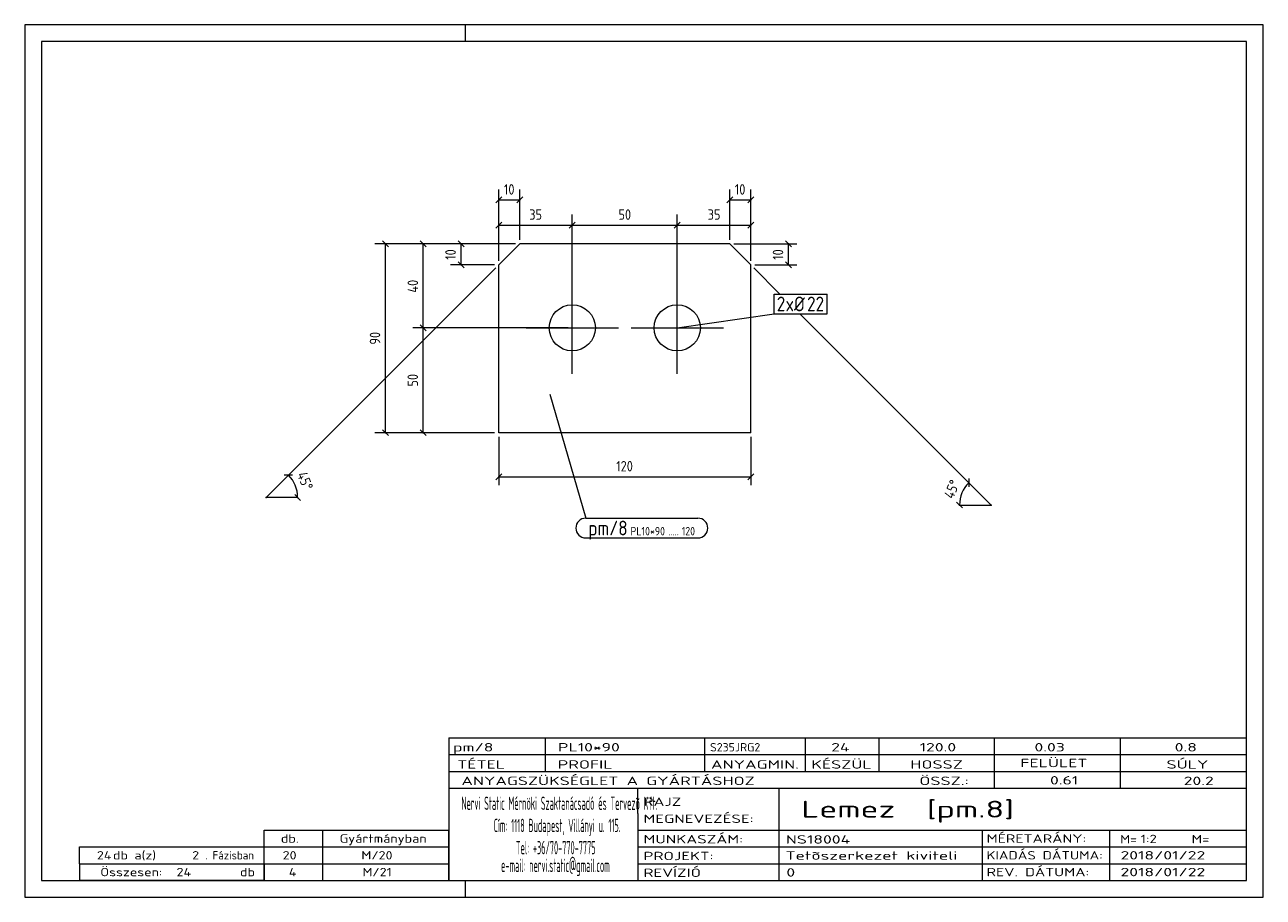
# Model space of a CAD drawing. Header units: millimetres. Extents: x 1 to 296, y 1 to 209.
import ezdxf

# ---------------------------------------------------------------- set-up
doc = ezdxf.new("R2010")
doc.units = ezdxf.units.MM
doc.header["$LTSCALE"] = 0.6
doc.linetypes.add('XKITLINE00', pattern=[0])
for name, color, linetype, lineweight in [('Bolt', 7, 'Continuous', 0), ('BoltMark', 3, 'Continuous', 0), ('DrawingSheet', 5, 'Continuous', 0), ('OtherObjectType', 1, 'Continuous', 0), ('Part', 2, 'Continuous', 0), ('PartMark', 3, 'Continuous', 0), ('Z-DIMENSIONS', 1, 'Continuous', 0)]:
    doc.layers.add(name, color=color, linetype=linetype, lineweight=lineweight)
doc.styles.add('ISOCPEUR', font='ISOCPEUR.TTF')

msp = doc.modelspace()

# ---------------------------------------------------------------- linework, layer by layer
at = {"layer": 'Bolt', "color": 4, "linetype": 'XKITLINE00', "lineweight": 0}
for p, q in [((131.42, 125.75), (131.42, 147.75)), ((156.42, 125.75), (156.42, 147.75)), ((120.42, 136.75), (142.42, 136.75)), ((145.42, 136.75), (167.42, 136.75))]:
    msp.add_line(p, q, dxfattribs=at)
for centre in [(131.42, 136.75), (156.42, 136.75)]:
    msp.add_circle(centre, 5.5, dxfattribs=at)
at = {"layer": 'BoltMark', "color": 7, "linetype": 'XKITLINE00', "lineweight": 0}
for p, q in [((179.52, 144.79), (192.15, 144.79)), ((179.52, 140.09), (179.52, 144.79)), ((192.15, 140.09), (192.15, 144.79)), ((156.42, 136.75), (179.52, 140.09)), ((179.52, 140.09), (192.15, 140.09))]:
    msp.add_line(p, q, dxfattribs=at)
at = {"layer": 'DrawingSheet', "color": 2, "linetype": 'XKITLINE00', "lineweight": 0}
for p, q in [((296, 209), (1, 209)), ((1, 209), (1, 1)), ((106, 205), (106, 209)), ((296, 1), (296, 209)), ((106, 1), (106, 5)), ((1, 1), (296, 1))]:
    msp.add_line(p, q, dxfattribs=at)
at = {"layer": 'DrawingSheet', "color": 3, "linetype": 'XKITLINE00', "lineweight": 0}
for p, q in [((292, 205), (5, 205)), ((5, 205), (5, 5)), ((292, 5), (292, 205)), ((5, 5), (292, 5))]:
    msp.add_line(p, q, dxfattribs=at)
at = {"layer": 'OtherObjectType', "color": 7, "linetype": 'XKITLINE00', "lineweight": 0}
for p, q in [((102, 39), (292, 39)), ((102, 39), (102, 35)), ((102, 39), (292, 39)), ((125, 35), (125, 39)), ((163, 35), (163, 39)), ((187, 35), (187, 39)), ((204.5, 35), (204.5, 39)), ((232, 35), (232, 39)), ((262, 35), (262, 39)), ((292, 35), (292, 39)), ((102, 35), (292, 35)), ((102, 35), (102, 5)), ((102, 35), (292, 35)), ((125, 31), (125, 35)), ((163, 31), (163, 35)), ((187, 31), (187, 35)), ((204.5, 31), (204.5, 35)), ((232, 31), (232, 35)), ((262, 31), (262, 35)), ((292, 31), (292, 35)), ((102, 31), (292, 31)), ((232, 27), (232, 31)), ((262, 27), (262, 31)), ((292, 27), (292, 31)), ((102, 27), (292, 27)), ((147, 21), (147, 27)), ((180.7, 17), (180.7, 27)), ((292, 21), (292, 27)), ((147, 21), (147, 5)), ((292, 17), (292, 21)), ((58, 17), (102, 17)), ((58, 13), (58, 17)), ((72, 13), (72, 17)), ((102, 13), (102, 17)), ((147, 17), (292, 17)), ((180.7, 5), (180.7, 17)), ((229.16, 13), (229.16, 17)), ((259.5, 5), (259.5, 17)), ((292, 13), (292, 17)), ((14, 9), (14, 13)), ((14, 13), (58, 13)), ((14, 13), (58, 13)), ((58, 9), (58, 13)), ((58, 13), (102, 13)), ((58, 9), (58, 13)), ((72, 9), (72, 13)), ((102, 9), (102, 13)), ((147, 13), (292, 13)), ((229.16, 5), (229.16, 13)), ((292, 9), (292, 13)), ((14, 9), (58, 9)), ((14, 9), (14, 5)), ((14, 9), (58, 9)), ((58, 9), (58, 5)), ((58, 9), (102, 9)), ((58, 5), (58, 9)), ((72, 5), (72, 9)), ((102, 5), (102, 9)), ((147, 9), (292, 9)), ((292, 5), (292, 9)), ((58, 5), (14, 5)), ((58, 5), (102, 5)), ((102, 5), (292, 5)), ((139.5, 5), (292, 5))]:
    msp.add_line(p, q, dxfattribs=at)
at = {"layer": 'Part', "color": 2, "linetype": 'XKITLINE00', "lineweight": 0}
for p, q in [((118.92, 156.75), (113.92, 151.75)), ((168.92, 156.75), (118.92, 156.75)), ((173.92, 151.75), (168.92, 156.75)), ((113.92, 111.75), (113.92, 151.75)), ((173.92, 111.75), (173.92, 151.75)), ((173.92, 111.75), (113.92, 111.75))]:
    msp.add_line(p, q, dxfattribs=at)
at = {"layer": 'PartMark', "color": 7, "linetype": 'XKITLINE00', "lineweight": 0}
for p, q in [((126.07, 120.9), (134.61, 91.37)), ((134.61, 91.37), (161.35, 91.37)), ((134.61, 86.67), (161.35, 86.67))]:
    msp.add_line(p, q, dxfattribs=at)
for centre, start, end in [((134.61, 89.02), 90, 270), ((161.35, 89.02), 270, 90)]:
    msp.add_arc(centre, 2.35, start, end, dxfattribs=at)
at = {"layer": 'Z-DIMENSIONS', "color": 7, "linetype": 'XKITLINE00', "lineweight": 0}
for p, q in [((113.92, 152.75), (113.92, 169.75)), ((118.92, 157.75), (118.92, 169.75)), ((168.92, 157.75), (168.92, 169.75)), ((173.92, 152.75), (173.92, 169.75)), ((114.63, 167.96), (113.21, 166.54)), ((113.92, 167.25), (118.92, 167.25)), ((119.63, 167.96), (118.21, 166.54)), ((169.63, 167.96), (168.21, 166.54)), ((168.92, 167.25), (173.92, 167.25)), ((174.63, 167.96), (173.21, 166.54)), ((113.92, 152.75), (113.92, 163.75)), ((131.42, 137.75), (131.42, 163.75)), ((131.42, 137.75), (131.42, 163.75)), ((156.42, 137.75), (156.42, 163.75)), ((156.42, 137.75), (156.42, 163.75)), ((173.92, 152.75), (173.92, 163.75)), ((114.63, 161.96), (113.21, 160.54)), ((113.92, 161.25), (131.42, 161.25)), ((132.13, 161.96), (130.71, 160.54)), ((132.13, 161.96), (130.71, 160.54)), ((131.42, 161.25), (156.42, 161.25)), ((157.13, 161.96), (155.71, 160.54)), ((157.13, 161.96), (155.71, 160.54)), ((156.42, 161.25), (173.92, 161.25)), ((174.63, 161.96), (173.21, 160.54)), ((117.92, 156.75), (84.42, 156.75)), ((86.21, 157.46), (87.63, 156.04)), ((86.92, 111.75), (86.92, 156.75)), ((117.92, 156.75), (93.42, 156.75)), ((95.21, 157.46), (96.63, 156.04)), ((95.92, 136.75), (95.92, 156.75)), ((117.92, 156.75), (102.42, 156.75)), ((104.21, 157.46), (105.63, 156.04)), ((104.92, 151.75), (104.92, 156.75)), ((169.92, 156.75), (184.92, 156.75)), ((182.21, 157.46), (183.63, 156.04)), ((182.92, 151.75), (182.92, 156.75)), ((113.21, 151.04), (63.8, 101.63)), ((112.92, 151.75), (102.42, 151.75)), ((104.21, 152.46), (105.63, 151.04)), ((174.63, 151.04), (180.78, 144.89)), ((174.92, 151.75), (184.92, 151.75)), ((182.21, 152.46), (183.63, 151.04)), ((185.68, 139.99), (225.85, 99.81)), ((130.42, 136.75), (93.42, 136.75)), ((130.42, 136.75), (93.42, 136.75)), ((95.21, 137.46), (96.63, 136.04)), ((95.21, 137.46), (96.63, 136.04)), ((95.92, 111.75), (95.92, 136.75)), ((86.21, 112.46), (87.63, 111.04)), ((95.21, 112.46), (96.63, 111.04)), ((112.92, 111.75), (84.42, 111.75)), ((112.92, 111.75), (93.42, 111.75)), ((113.92, 110.75), (113.92, 99.25)), ((173.92, 110.75), (173.92, 99.25)), ((63.8, 101.63), (58.5, 96.33)), ((64.8, 101.63), (62.8, 101.63)), ((114.63, 101.96), (113.21, 100.54)), ((113.92, 101.25), (173.92, 101.25)), ((174.63, 101.96), (173.21, 100.54)), ((225.85, 100.81), (225.85, 98.81)), ((225.85, 99.81), (231.16, 94.51)), ((66, 96.33), (58.5, 96.33)), ((66.71, 95.62), (65.29, 97.04)), ((222.95, 95.22), (224.37, 93.8)), ((223.66, 94.51), (231.16, 94.51))]:
    msp.add_line(p, q, dxfattribs=at)
for centre, start, end in [((58.5, 96.33), 360, 45), ((231.16, 94.51), 135, 180)]:
    msp.add_arc(centre, 7.5, start, end, dxfattribs=at)
at = {"layer": 'Z-DIMENSIONS', "color": 3}
for p in [(113.92, 167.25), (118.92, 167.25), (168.92, 167.25), (173.92, 167.25), (113.92, 161.25), (131.42, 161.25), (131.42, 161.25), (156.42, 161.25), (156.42, 161.25), (173.92, 161.25), (86.92, 156.75), (95.92, 156.75), (104.92, 156.75), (182.92, 156.75), (104.92, 151.75), (182.92, 151.75), (95.92, 136.75), (95.92, 136.75), (86.92, 111.75), (95.92, 111.75), (113.92, 101.25), (173.92, 101.25)]:
    msp.add_point(p, dxfattribs=at)
at = {"layer": 'Z-DIMENSIONS', "color": 7}
for p in [(63.8, 101.63), (225.85, 99.81), (58.5, 96.33), (66, 96.33), (223.66, 94.51), (231.16, 94.51)]:
    msp.add_point(p, dxfattribs=at)

# ---------------------------------------------------------------- texts
at = {"layer": 'BoltMark', "color": 3, "style": 'ISOCPEUR', "width": 0.85}
for s, p in [('2', (180.12, 140.69)), ('xØ', (182.22, 140.69)), ('22', (187.34, 140.69))]:
    msp.add_text(s, height=3.5, dxfattribs=at).set_placement(p)
at = {"layer": 'OtherObjectType', "color": 7, "style": 'ISOCPEUR'}
for s, height, width, p in [('pm/8', 2, 1.525501, (103, 35.76)), ('PL10*90', 2, 1.525501, (128, 35.76)), ('S235JRG2', 2, 1.02, (164.22, 35.76)), ('24', 2, 1.525501, (193.08, 35.76)), ('120.0', 2, 1.525501, (214.16, 35.76)), ('0.03', 2, 1.525501, (241.51, 35.76)), ('0.8', 2, 1.525501, (274.91, 35.76)), ('TÉTEL', 2, 1.525501, (104, 31.66)), ('PROFIL', 2, 1.525501, (127.96, 31.66)), ('ANYAGMIN.', 2, 1.525501, (164.47, 31.66)), ('KÉSZÜL', 2, 1.525501, (188.37, 31.66)), ('HOSSZ', 2, 1.525501, (211.96, 31.66)), ('FELÜLET', 2, 1.525501, (238.13, 32)), ('SÚLY', 2, 1.525501, (272.96, 31.66)), ('ANYAGSZÜKSÉGLET A GYÁRTÁSHOZ', 2, 1.525501, (105, 27.75)), ('ÖSSZ.:', 2, 1.525501, (214.1, 27.75)), ('0.61', 2, 1.525501, (245.21, 27.88)), ('20.2', 2, 1.525501, (277.06, 27.75)), ('Nervi Static Mérnöki\xa0Szaktanácsadó\xa0és\xa0Tervezõ Kft.', 3.1765, 0.403093, (105, 21.82)), ('RAJZ', 2, 1.445, (148.38, 22.78)), ('Lemez  [pm.8]', 4, 1.474651, (186, 20)), ('MEGNEVEZÉSE:', 2, 1.445, (148.38, 18.72)), ('Cím:\xa01118 Budapest, Villányi u. 115.', 3.1765, 0.403093, (112.69, 16.53)), ('db.', 2, 1.211571, (62, 14)), ('Gyártmányban', 2, 1.211571, (76, 14)), ('MUNKASZÁM:', 2, 1.445, (148.38, 13.84)), ('NS18004', 2, 1.525501, (182.28, 13.78)), ('MÉRETARÁNY:', 2, 1.36, (230.1, 14)), ('M=', 2, 1.211571, (261.91, 13.84)), ('1:2', 2, 1.275, (266.79, 13.9)), ('M=', 2, 1.275, (278.95, 13.87)), ('24', 2, 1.211571, (18.18, 10)), ('db a(z)', 2, 1.211571, (22, 10)), ('2', 2, 1.211571, (40.86, 10)), ('. Fázisban', 2, 0.935, (44, 10)), ('20', 2, 1.211571, (62.43, 10)), ('M/20', 2, 1.211571, (81.18, 10)), ('Tel:\xa0+36/70-770-7775', 3.1765, 0.403093, (117.97, 11.24)), ('PROJEKT:', 2, 1.445, (148.38, 9.84)), ('Tetõszerkezet kiviteli ', 2, 1.525501, (182.2, 9.94)), ('KIADÁS DÁTUMA:', 2, 1.275, (230.1, 10)), ('2018/01/22', 2, 1.525501, (262, 10)), ('e-mail:\xa0nervi.static@gmail.com', 3.1765, 0.403093, (114.45, 7)), ('Összesen:            db', 2, 1.211571, (19, 6)), ('24', 2, 1.211571, (37.16, 6)), ('4', 2, 1.211571, (63.9, 6)), ('M/21', 2, 1.211571, (81.43, 6)), ('REVÍZIÓ', 2, 1.445, (148.38, 5.84)), ('0', 2, 1.525501, (182.41, 5.92)), ('REV. DÁTUMA:', 2, 1.36, (230.1, 6)), ('2018/01/22', 2, 1.525501, (262, 6))]:
    msp.add_text(s, height=height, dxfattribs=dict(at, width=width)).set_placement(p)
at = {"layer": 'PartMark', "color": 3, "style": 'ISOCPEUR', "width": 0.85}
msp.add_text('pm/8', height=3.5, dxfattribs=at).set_placement((135.21, 87.27))
at = {"layer": 'PartMark', "color": 4, "style": 'ISOCPEUR', "width": 0.85}
for s, p in [('PL10*90', (145.28, 87.27)), ('120', (157.48, 87.27)), ('.....', (154.3, 87.27))]:
    msp.add_text(s, height=2, dxfattribs=at).set_placement(p)
at = {"layer": 'Z-DIMENSIONS', "color": 3, "style": 'ISOCPEUR', "width": 0.85}
for s, p in [('10', (115.13, 168.5)), ('10', (170.13, 168.5)), ('35', (121.17, 162.5)), ('50', (142.42, 162.5)), ('35', (163.67, 162.5)), ('120', (141.88, 102.5))]:
    msp.add_text(s, height=2.5, dxfattribs=at).set_placement(p)
for s, rotation, p in [('10', 90.0002, (103.67, 152.96)), ('10', 90.0002, (181.67, 152.96)), ('40', 90.0002, (94.67, 145.14)), ('90', 90.0002, (85.67, 132.75)), ('50', 90.0002, (94.67, 122.75)), ('45°', -67.5002, (65.79, 101.79)), ('45°', 67.5002, (222.14, 95.8))]:
    msp.add_text(s, height=2.5, rotation=rotation, dxfattribs=at).set_placement(p)

doc.saveas('drawing.dxf')
